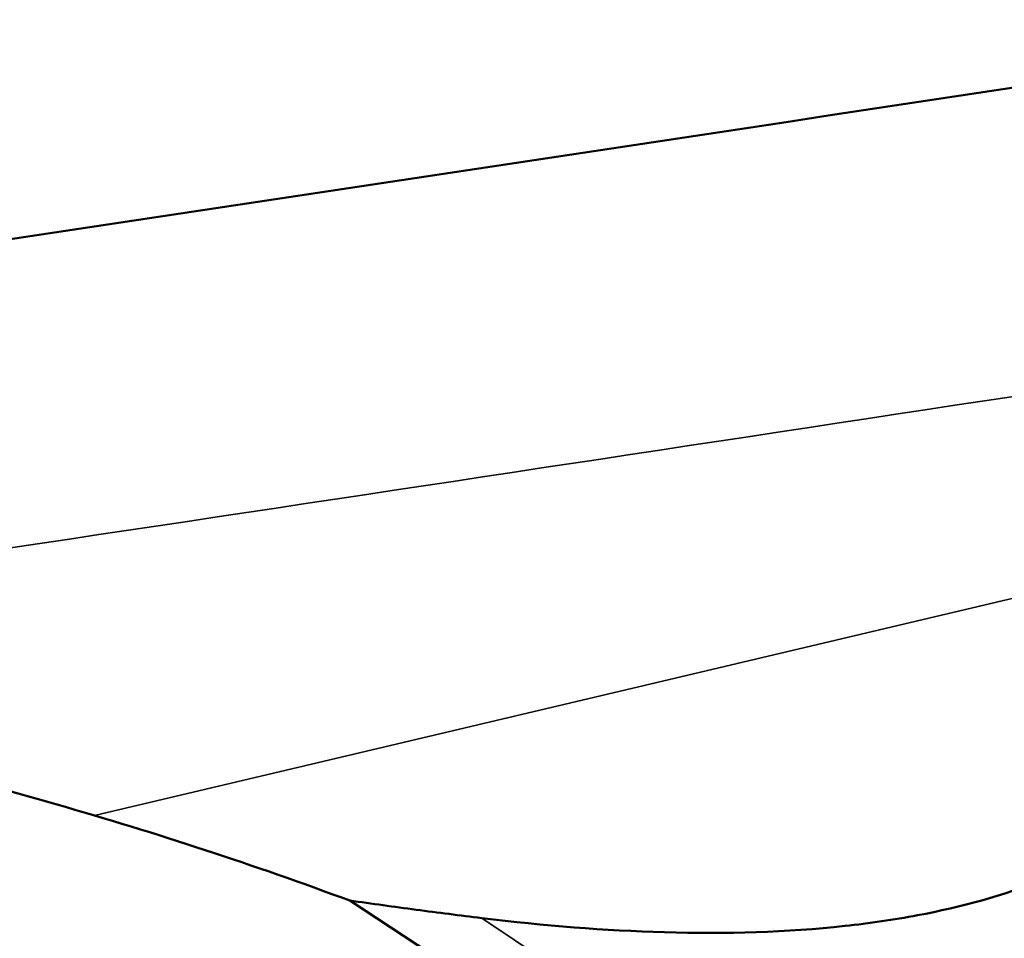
# Model space of a CAD drawing. Header units: millimetres. Extents: x 0 to 2100, y 0 to 1485.
# Tile 98 of 247: x 1726.86 to 1733.6, y 872.93 to 879.21. Entities that reach past the tile are written whole.
import ezdxf

# ---------------------------------------------------------------- set-up
doc = ezdxf.new("R2010")
doc.units = ezdxf.units.MM
doc.header["$LTSCALE"] = 5
doc.layers.add('Sichtbar (ISO)', color=7, linetype='Continuous', lineweight=50)
doc.layers.add('Sichtbar schmal (ISO)', color=7, linetype='Continuous', lineweight=35)

msp = doc.modelspace()

# ---------------------------------------------------------------- linework, layer by layer
at = {"layer": 'Sichtbar (ISO)'}
msp.add_line((1729.1185, 873.1834), (1731.7766, 871.44), dxfattribs=at)
msp.add_open_spline([(1718.3174, 876.4447), (1724.443, 877.3511), (1730.57, 878.2702), (1736.6991, 879.208)], degree=3, dxfattribs=at)
for points, knots in [([(1730.0216, 873.0639), (1730.4487, 873.0116), (1730.8621, 872.9785), (1731.6936, 872.9548), (1732.1083, 872.9666), (1732.6737, 873.028), (1732.8396, 873.0521), (1733.3019, 873.1393), (1733.5882, 873.2181), (1734.0477, 873.4009), (1734.229, 873.4921), (1734.6282, 873.747), (1734.8534, 873.9371), (1735.114, 874.2899), (1735.1818, 874.4034), (1735.269, 874.582), (1735.296, 874.6435), (1735.3462, 874.7728), (1735.3693, 874.8411), (1735.3893, 874.9108)], [-0.8294446, -0.8294446, -0.8294446, -0.8294446, -0.6782209, -0.6782209, -0.5216252, -0.5216252, -0.4547515, -0.4547515, -0.3304771, -0.3304771, -0.2386191, -0.2386191, -0.1115608, -0.1115608, -0.0566253, -0.0566253, -0.0290667, -0.0290667, -0.0000258, -0.0000258, -0.0000258, -0.0000258]), ([(1729.1178, 873.1834), (1728.4703, 873.4241), (1727.799, 873.6442), (1726.4191, 874.04), (1725.7106, 874.2158), (1724.9875, 874.3683)], [0.0000802, 0.0000802, 0.0000802, 0.0000802, 0.2301425, 0.2301425, 0.4598612, 0.4598612, 0.4598612, 0.4598612]), ([(1730.0213, 873.0641), (1729.8728, 873.0819), (1729.7229, 873.1009), (1729.4218, 873.1408), (1729.2702, 873.1618), (1729.1182, 873.1836)], [0.00001072, 0.00001072, 0.00001072, 0.00001072, 0.04668309, 0.04668309, 0.09344602, 0.09344602, 0.09344602, 0.09344602])]:
    msp.add_open_spline(points, degree=3, knots=knots, dxfattribs=at)
at = {"layer": 'Sichtbar schmal (ISO)'}
for p, q in [((1735.4775, 875.6823), (1727.3725, 873.7652)), ((1730.0212, 873.0639), (1733.2212, 870.9209))]:
    msp.add_line(p, q, dxfattribs=at)
msp.add_open_spline([(1722.5595, 874.9611), (1726.8646, 875.6035), (1731.1702, 876.2502), (1735.4775, 876.9093)], degree=3, dxfattribs=at)

doc.saveas('drawing.dxf')
